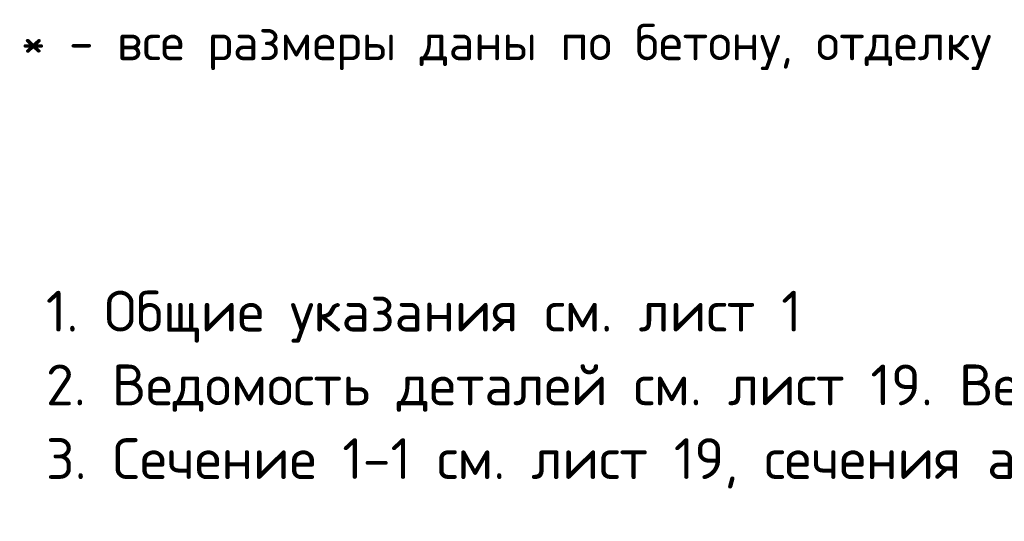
# Model space of a CAD drawing. Header units: millimetres. Extents: x 0 to 21000, y 0 to 14850.
# Tile 7 of 9: x 11410 to 14789, y 3054 to 4776. Entities that reach past the tile are written whole.
import ezdxf

# ---------------------------------------------------------------- set-up
doc = ezdxf.new("R2010")
doc.units = ezdxf.units.MM
doc.layers.add('Standard', color=7, linetype='Continuous', lineweight=25)
doc.styles.add('ISOCPEUR', font='txt')

msp = doc.modelspace()

# ---------------------------------------------------------------- texts
at = {"layer": 'Standard', "color": 7, "linetype": 'Continuous', "lineweight": 25, "transparency": 33554687, "insert": (13682.6, 4761.5), "char_height": 125, "width": 4649.661, "attachment_point": 2, "style": 'ISOCPEUR'}
msp.add_mtext('\\A1;{\\fISOCPEUR|i0|b0;\\H125.000000;\\W1.000000;\\C7;* - все размеры даны по бетону, отделку см. альбом АР}\\P', dxfattribs=at)
at = {"layer": 'Standard', "color": 7, "linetype": 'Continuous', "lineweight": 13, "transparency": 33554687, "insert": (11500, 3845.3), "char_height": 140, "width": 6589.45, "attachment_point": 1, "line_spacing_factor": 1.084337}
msp.add_mtext('\\A1;{\\fISOCPEUR|i0|b0;\\H139.999998;\\W1.000000;\\C7;1. Общие указания см. лист 1}\\P{\\fISOCPEUR|i0|b0;\\H139.999998;\\W1.000000;\\C7;2. Ведомость деталей см. лист 19. Ведомость расхода стали см. лист 1.1}\\P{\\fISOCPEUR|i0|b0;\\H139.999998;\\W1.000000;\\C7;3. Сечение 1-1 см. лист 19, сечения а-а...г-г см. лист 6}\\P', dxfattribs=at)

doc.saveas('drawing.dxf')
